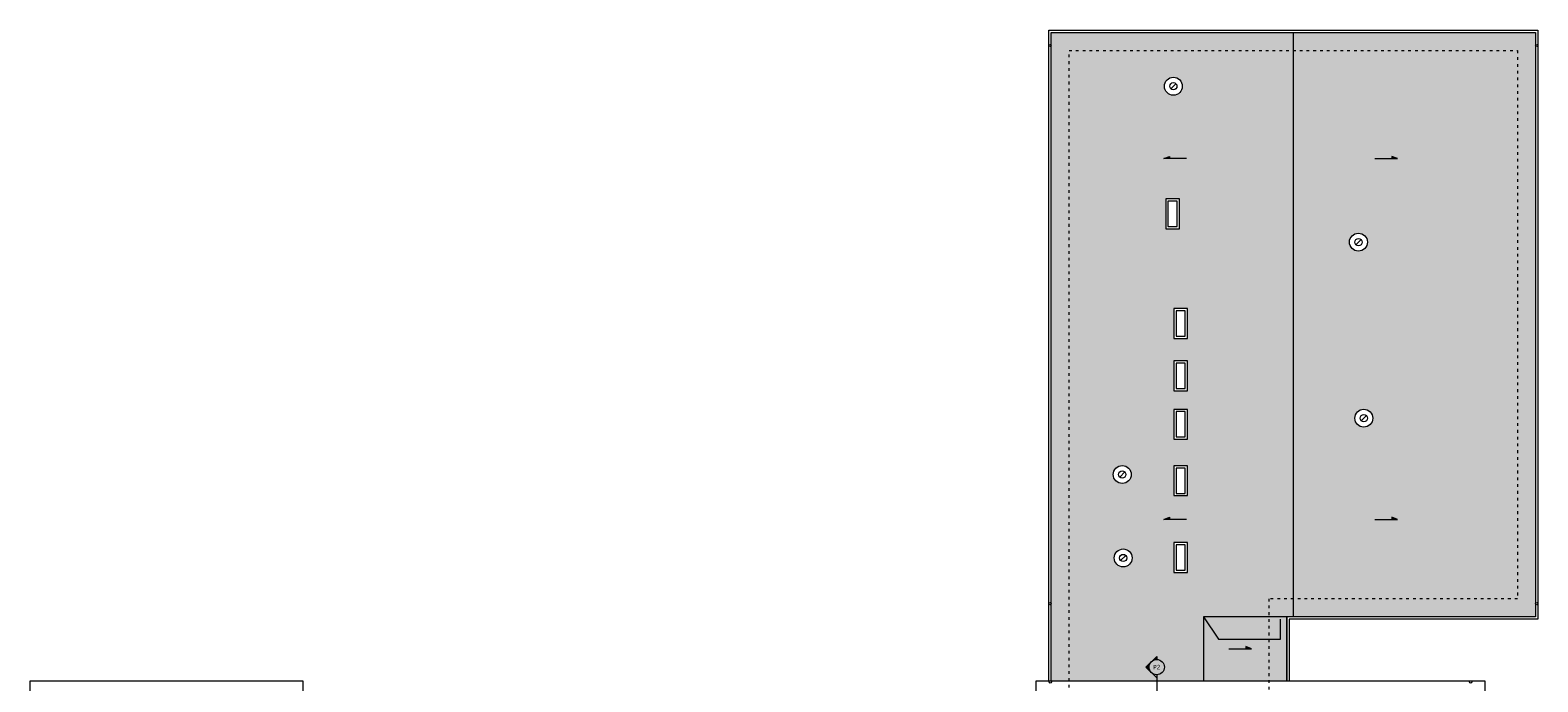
# Model space of a CAD drawing. Header units: millimetres. Extents: x 85284 to 143915, y -66821 to -28273.
# Tile 27 of 28: x 137127 to 143795, y -62600 to -59715. Entities that reach past the tile are written whole.
import ezdxf
from ezdxf.enums import TextEntityAlignment as Align

# ---------------------------------------------------------------- set-up
doc = ezdxf.new("R2010")
doc.units = ezdxf.units.MM
doc.linetypes.add('ACAD_ISO03W100', pattern=[30, 12, -18])
doc.layers.get('0').update_dxf_attribs({"color": 251, "lineweight": 9})
for name, color, linetype, lineweight in [('dach..KF', 251, 'Continuous', 9), ('instalacje_arch', 251, 'Continuous', 9), ('opis..KF', 251, 'Continuous', 9), ('wentylacja..KF', 251, 'Continuous', 9), ('wymiar..KF', 251, 'Continuous', 9), ('wyp dach..KF', 251, 'Continuous', 9), ('wypełnienie proj..KF', 251, 'Continuous', 9), ('ściana pro..KF', 251, 'Continuous', 9), ('ściany ist..KF', 251, 'Continuous', 9)]:
    doc.layers.add(name, color=color, linetype=linetype, lineweight=lineweight)
doc.layers.get('wymiar..KF').off()
doc.styles.add('ARCH', font='segoeuil.ttf')

# ---------------------------------------------------------------- blocks, each defined once
blk = doc.blocks.new('*U34')
at = {"layer": 'wentylacja..KF', "lineweight": 0}
blk.add_line((5.7, 5.7), (-5.7, -5.7), dxfattribs=at)
at = {"layer": 'wentylacja..KF'}
blk.add_circle((0, 0), 8, dxfattribs=at)
blk = doc.blocks.new('spadek')
at = {"layer": 'opis..KF', "lineweight": 15}
h = blk.add_hatch(color=256, dxfattribs=at)
h.dxf.hatch_style = 1
h.paths.add_polyline_path([(0, 25), (-10, 25), (0, 0)])
blk.add_lwpolyline([(0, 100), (0, 0), (-10, 25), (0, 25)], dxfattribs=at)
blk = doc.blocks.new('*U665')
at = {"layer": 'instalacje_arch', "lineweight": 20, "true_color": 0xf4ee51}
h = blk.add_hatch(color=41, dxfattribs=at)
h.dxf.hatch_style = 1
h.paths.add_polyline_path([(0, 33.8), (0, 47.7), (-23.9, 23.9, -0.198912)])
h.paths.add_polyline_path([(-47.7, 0), (-23.9, -23.9, -0.198912), (-33.8, 0, -0.198912), (-23.9, 23.9)])
h = blk.add_hatch(color=41, dxfattribs=at)
h.dxf.hatch_style = 1
h.paths.add_polyline_path([(-23.9, -4262.5), (0, -4286.4), (0, -4272.4, -0.198912)])
h.paths.add_polyline_path([(-23.9, -4262.5, -0.198912), (-33.8, -4238.7, -0.198912), (-23.9, -4214.8), (-47.7, -4238.7)])
at = {"layer": 'instalacje_arch', "color": 41, "linetype": 'ACAD_ISO03W100', "lineweight": 9, "true_color": 0xf4ee51}
blk.add_line((0, -4093.7), (0, -145), dxfattribs=at)
at = {"layer": 'instalacje_arch', "color": 41, "lineweight": 20, "true_color": 0xf4ee51}
for points in [[(0, -33.8), (0, -47.7), (-47.7, 0), (0, 47.7), (0, 33.8)], [(0, -45), (0, -145)], [(0, -4193.7), (0, -4093.7)], [(0, -4204.9), (0, -4190.9), (-47.7, -4238.7), (0, -4286.4), (0, -4272.4)]]:
    blk.add_lwpolyline(points, dxfattribs=at)
for centre in [(0, 0), (0, -4238.7)]:
    blk.add_circle(centre, 33.8, dxfattribs=at)
at = {"layer": 'instalacje_arch', "color": 41, "true_color": 0xf4ee51, "style": 'ARCH'}
for tag, p in [('P1', (0, 0)), ('P2', (0, -4238.7))]:
    blk.add_attdef(tag, text='', height=20, rotation=180, dxfattribs=at).set_placement(p, align=Align.MIDDLE_CENTER)

msp = doc.modelspace()

# ---------------------------------------------------------------- hatches: boundary and pattern name
at = {"layer": 'wyp dach..KF', "lineweight": 5, "true_color": 0x4d4d4d, "transparency": 33554559}
h = msp.add_hatch(color=251, dxfattribs=at)
h.dxf.hatch_style = 1
edge = h.paths.add_edge_path(flags=16)
edge.add_arc((141961.1, -62051.5), 39.7, 0, 360)
h.paths.add_polyline_path([(142185.2, -62115.5), (142185.2, -61983.5), (142245.7, -61983.5), (142245.7, -62115.5)], flags=16)
edge = h.paths.add_edge_path(flags=16)
edge.add_arc((141957, -61682.1), 39.7, 0, 360)
h.paths.add_polyline_path([(142245.7, -61643.7), (142245.7, -61775.7), (142185.2, -61775.7), (142185.2, -61643.7)], flags=16)
h.paths.add_polyline_path([(142185.2, -61393.7), (142245.7, -61393.7), (142245.7, -61525.7), (142185.2, -61525.7)], flags=16)
h.paths.add_polyline_path([(142185.2, -61311.3), (142185.2, -61179.3), (142245.7, -61179.3), (142245.7, -61311.3)], flags=16)
h.paths.add_polyline_path([(142185.2, -61079.4), (142185.2, -60947.4), (142245.7, -60947.4), (142245.7, -61079.4)], flags=16)
h.paths.add_polyline_path([(142149.1, -60594.1), (142149.1, -60462.1), (142209.6, -60462.1), (142209.6, -60594.1)], flags=16)
edge = h.paths.add_edge_path(flags=16)
edge.add_arc((142183, -59963.4), 39.7, 0, 360)
h.paths.add_polyline_path([(142713.5, -59725), (141642, -59725), (141642, -62595), (142315.8, -62595), (142315.8, -62312), (142713.5, -62312)])
at = {"layer": 'wyp dach..KF', "lineweight": 5, "true_color": 0xc8c8c8, "transparency": 33554559}
h = msp.add_hatch(color=9, dxfattribs=at)
h.dxf.hatch_style = 1
edge = h.paths.add_edge_path(flags=16)
edge.add_arc((143001.6, -60653.4), 39.7, 0, 360)
edge = h.paths.add_edge_path(flags=16)
edge.add_arc((143025.3, -61432.8), 39.7, 0, 360)
h.paths.add_polyline_path([(143785, -59725), (142713.5, -59725), (142713.5, -62312), (143785, -62312)])
h = msp.add_hatch(color=9, dxfattribs=at)
h.dxf.hatch_style = 1
h.paths.add_polyline_path([(142685, -62312), (142315.8, -62312), (142315.8, -62595), (142685, -62595)])
at = {"layer": 'wypełnienie proj..KF', "true_color": 0x969696, "transparency": 33554495}
h = msp.add_hatch(color=252, dxfattribs=at)
h.dxf.hatch_style = 1
h.paths.add_polyline_path([(142657.5, -62322), (142657.5, -62312), (142315.8, -62312), (142382.3, -62410.5), (142657.5, -62410.5)])

# ---------------------------------------------------------------- linework, layer by layer
at = {"linetype": 'ACAD_ISO03W100'}
msp.add_lwpolyline([(141722, -62685), (141722, -59805), (143705, -59805), (143705, -62232), (142605, -62232), (142605, -62685), (141722, -62685.8)], dxfattribs=at)
at = {"layer": 'dach..KF'}
for centre in [(141637, -59783), (143790, -59783), (141637, -62254), (143790, -62254), (141638.5, -62600), (143497.5, -62600)]:
    msp.add_circle(centre, 5, dxfattribs=at)
at = {"layer": 'wypełnienie proj..KF', "color": 252, "true_color": 0x969696, "transparency": 33554495}
msp.add_lwpolyline([(142315.8, -62312), (142382.3, -62410.5), (142657.5, -62410.5), (142657.5, -62322)], dxfattribs=at)
at = {"layer": 'ściana pro..KF', "lineweight": 9}
for points in [[(141632, -62595), (141632, -59715), (143795, -59715), (143795, -62322), (142695, -62322), (142695, -62595)], [(141642, -62595), (141642, -59725), (143785, -59725), (143785, -62312), (142685, -62312), (142685, -62595)]]:
    msp.add_lwpolyline(points, dxfattribs=at)
msp.add_lwpolyline([(142685, -62312), (142315.8, -62312), (142315.8, -62595), (142685, -62595)], close=True, dxfattribs=at)
at = {"layer": 'ściany ist..KF', "lineweight": 5}
for points in [[(142713.5, -59725), (142713.5, -62311)], [(142685, -62312), (142685, -62595)]]:
    msp.add_lwpolyline(points, dxfattribs=at)
for points in [[(142149.1, -60462.1), (142149.1, -60594.1), (142209.6, -60594.1), (142209.6, -60462.1)], [(142159.1, -60472.1), (142159.1, -60584.1), (142199.6, -60584.1), (142199.6, -60472.1)], [(142185.2, -60947.4), (142185.2, -61079.4), (142245.7, -61079.4), (142245.7, -60947.4)], [(142195.2, -60957.4), (142195.2, -61069.4), (142235.7, -61069.4), (142235.7, -60957.4)], [(142185.2, -61179.3), (142185.2, -61311.3), (142245.7, -61311.3), (142245.7, -61179.3)], [(142195.2, -61189.3), (142195.2, -61301.3), (142235.7, -61301.3), (142235.7, -61189.3)], [(142185.2, -61393.7), (142185.2, -61525.7), (142245.7, -61525.7), (142245.7, -61393.7)], [(142195.2, -61403.7), (142195.2, -61515.7), (142235.7, -61515.7), (142235.7, -61403.7)], [(142185.2, -61643.7), (142185.2, -61775.7), (142245.7, -61775.7), (142245.7, -61643.7)], [(142195.2, -61653.7), (142195.2, -61765.7), (142235.7, -61765.7), (142235.7, -61653.7)], [(142185.2, -61983.5), (142185.2, -62115.5), (142245.7, -62115.5), (142245.7, -61983.5)], [(142195.2, -61993.5), (142195.2, -62105.5), (142235.7, -62105.5), (142235.7, -61993.5)], [(143772, -64219), (143772, -64994.4), (143663.1, -64994.4), (143663.1, -65432.4), (143772, -65432.4), (143772, -65964), (143524.8, -66216), (140975.4, -66216), (140975.4, -66324.2), (139991.1, -66327.9), (139991.1, -66208.9), (137365.2, -66209), (137127.1, -65952.7), (137127.1, -65405), (137217.1, -65405), (137217.1, -65008), (137127.1, -65008), (137127.1, -62595), (138333.1, -62595), (138333.1, -64204), (141576, -64204), (141576, -62595), (143560, -62595), (143560, -64219)]]:
    msp.add_lwpolyline(points, close=True, dxfattribs=at)
for centre in [(142183, -59963.4), (143001.6, -60653.4), (143025.3, -61432.8), (141957, -61682.1), (141961.1, -62051.5)]:
    msp.add_circle(centre, 39.7, dxfattribs=at)

# ---------------------------------------------------------------- block references
at = {"layer": 'instalacje_arch'}
ref = msp.add_blockref('*U665', (142109.4, -62534.7), dxfattribs=at)
ref.add_attrib('P2', 'P2', dxfattribs={"color": 41, "true_color": 0xf4ee51, "height": 20, "style": 'ARCH'}).set_placement((142109.1, -66773.3), align=Align.MIDDLE_CENTER)
ref.add_attrib('P1', 'P2', dxfattribs={"color": 41, "true_color": 0xf4ee51, "height": 20, "style": 'ARCH'}).set_placement((142109.1, -62534.7), align=Align.MIDDLE_CENTER)
at = {"layer": 'wentylacja..KF', "xscale": 2, "yscale": 2, "zscale": 2, "rotation": 179.9999999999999}
for p in [(142183, -59963.4), (143001.6, -60653.4), (143025.3, -61432.8), (141957, -61682.1), (141961.1, -62051.5)]:
    msp.add_blockref('*U34', p, dxfattribs=at)
at = {"layer": 'wymiar..KF', "color": 242, "linetype": 'ByBlock', "lineweight": 40, "true_color": 0xcd2027, "rotation": 270.0000220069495}
for p in [(142140.7, -60283.7), (142140.7, -61881.5)]:
    msp.add_blockref('spadek', p, dxfattribs=at)
at = {"layer": 'wymiar..KF', "color": 242, "linetype": 'ByBlock', "lineweight": 40, "true_color": 0xcd2027, "xscale": -1}
for p, rotation in [((143174.3, -60283.7), 89.99999999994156), ((143174.3, -61881.5), 89.99997799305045), ((142529, -62453.4), 89.9999999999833)]:
    msp.add_blockref('spadek', p, dxfattribs=dict(at, rotation=rotation))

doc.saveas('drawing.dxf')
